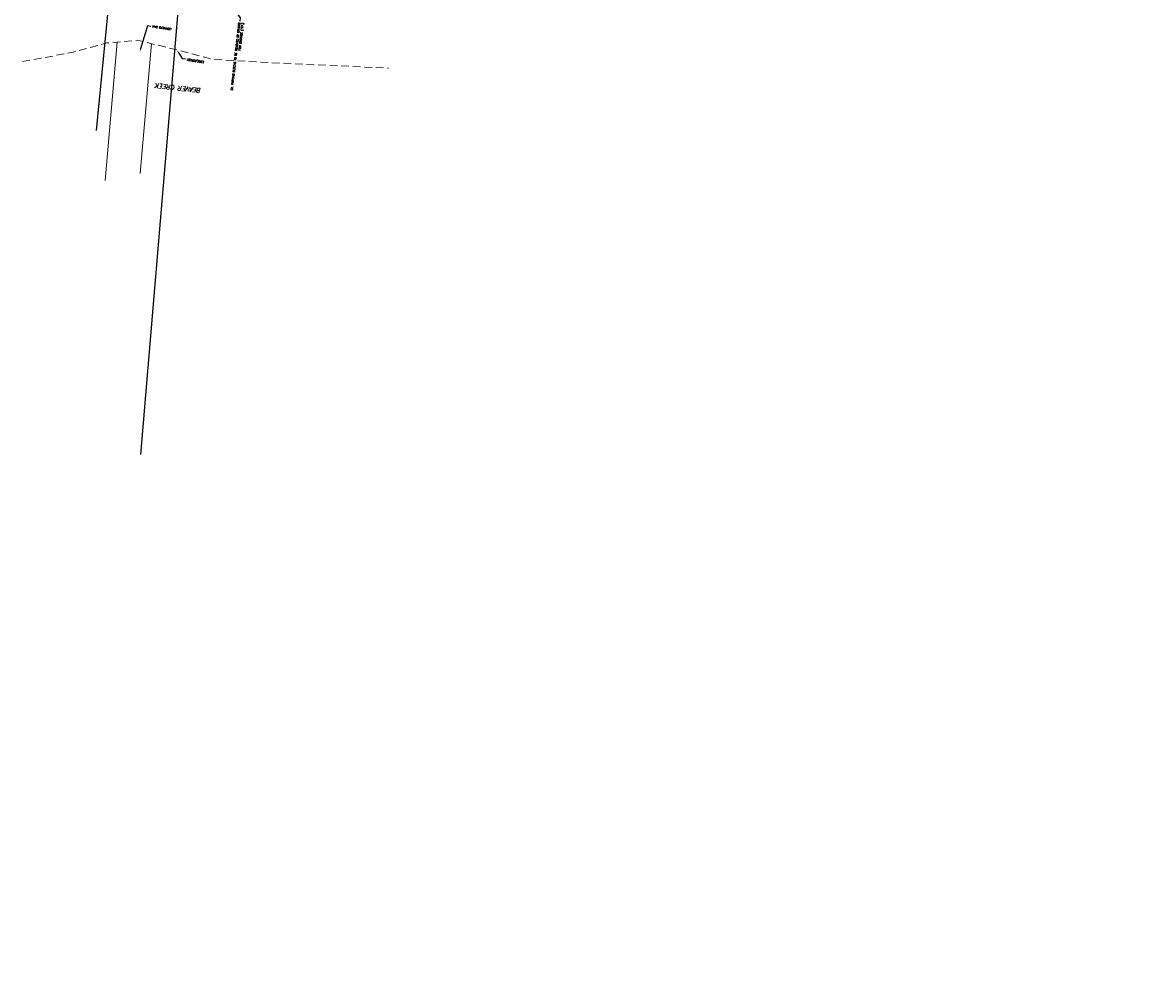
# Model space of a CAD drawing. Header units: feet. Extents: x 1615653 to 1618118, y 708897 to 711917.
# Tile 1 of 183: x 1615653 to 1616379, y 708897 to 709520. Entities that reach past the tile are written whole.
import ezdxf
from ezdxf import colors
from ezdxf.entities.mleader import LeaderData, LeaderLine
from ezdxf.math import Vec2, Vec3

# ---------------------------------------------------------------- set-up
doc = ezdxf.new("R2010")
doc.units = ezdxf.units.FT
doc.header["$LTSCALE"] = 20
doc.header["$MEASUREMENT"] = 0
doc.linetypes.add('DASHED2', pattern=[0.375, 0.25, -0.125])
doc.linetypes.add('waterex', pattern=[0])
for name, color, linetype in [('_20-SCALE-ONLY', 7, 'Continuous'), ('_EX-ELEC', 1, 'Continuous'), ('UT_X_Water', 150, 'waterex')]:
    doc.layers.add(name, color=color, linetype=linetype)
for name, color, linetype, lineweight in [('_EDGE-CREEK', 4, 'DASHED2', 18), ('_TEXT-DIMS', 1, 'Continuous', 18), ('Level 21', 7, 'Continuous', 0)]:
    doc.layers.add(name, color=color, linetype=linetype, lineweight=lineweight)
doc.styles.add('ROMAND', font='romand.shx', dxfattribs={"oblique": 10, "height": 0.12})
doc.styles.add('ROMANS', font='romans')
doc.linetypes.add('OVER', pattern='A,1,-0.3,["OE",ROMANS,S=0.2,R=0,X=0,Y=-0.1],-0.7,1', length=3)

msp = doc.modelspace()

# ---------------------------------------------------------------- linework, layer by layer
at = {"layer": '_EDGE-CREEK', "color": 4, "flags": 128}
msp.add_lwpolyline([(1615652.93317, 709494.67525), (1615685.95859, 709500.71163), (1615707.62042, 709506.74801), (1615727.5067, 709508.52341), (1615745.2623, 709504.26243), (1615776.51215, 709496.09557), (1615813.08868, 709493.96508), (1615890.5031, 709490.41427)], dxfattribs=at)
at = {"layer": '_EX-ELEC', "linetype": 'OVER', "ltscale": 0.4}
msp.add_line((1615701.11958, 709449.85707, 958.423), (1615709.96703, 709542.6648, 958.423), dxfattribs=at)
at = {"layer": '_TEXT-DIMS', "color": 4}
for p, q in [((1615714.37443, 709507.35099), (1615706.55509, 709417.6226)), ((1615736.72358, 709506.31155), (1615729.37667, 709422.00429))]:
    msp.add_line(p, q, dxfattribs=at)
at = {"layer": 'UT_X_Water', "ltscale": 0.8, "elevation": 958.318, "flags": 128}
msp.add_lwpolyline([(1615729.712, 709239.745), (1615809.859, 710189.277)], dxfattribs=at)

# ---------------------------------------------------------------- texts
at = {"layer": 'Level 21', "insert": (1615768.55131, 709474.32855), "char_height": 3, "attachment_point": 1, "rotation": 173.62784723, "style": 'ROMAND'}
msp.add_mtext_dynamic_manual_height_columns('BEAVER CREEK', width=105.5066569, gutter_width=0.9, heights=[0], dxfattribs=at)

# ---------------------------------------------------------------- leaders
at = {"layer": '_20-SCALE-ONLY', "color": 1}
ml = msp.add_multileader_mtext('Standard', dxfattribs=at)
ml.set_content("28' LT.", color=1, style='ROMANS')
ml.set_leader_properties()
ml.build(insert=Vec2(0, 0))
ml.multileader.update_dxf_attribs({"dogleg_length": 2, "arrow_head_size": 2.4, "scale": 20})
ctx = ml.context
ctx.base_point, ctx.scale, ctx.char_height, ctx.arrow_head_size, ctx.landing_gap_size, ctx.plane_origin, ctx.plane_x_axis, ctx.plane_y_axis = Vec3(1615761.53794, 709808.14091), 20, 1.3, 2.4, 1, Vec3(1615803.39067, 709815.85266), Vec3(0.110985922, 0.993821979), Vec3(-0.993821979, 0.110985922)
ctx.text_align_type = 2
notes = []
notes.append((ctx, [(1, (1, 1, 0), (1615762.71703, 709818.69908), (-0.110985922, -0.993821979), 2, [(0, [(1615757.21622, 709819.11532)], 0, [])])]))
ctx.mtext.insert, ctx.mtext.text_direction, ctx.mtext.rotation, ctx.mtext.width, ctx.mtext.defined_height, ctx.mtext.alignment, ctx.mtext.flow_direction = Vec3(1615761.73809, 709815.78976), Vec3(0.110985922, 0.993821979), 1.459581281, 31.3560603, 9.21518, 3, 5
ml = msp.add_multileader_mtext('Standard', dxfattribs=at)
ml.set_content('EX. PARKING BLOCKS TO BE REMOVED BY OTHERS \\PFOR STORAGE (TYP.)', color=1, style='ROMANS')
ml.set_leader_properties()
ml.build(insert=Vec2(0, 0))
ml.multileader.update_dxf_attribs({"dogleg_length": 2, "arrow_head_size": 2.4, "scale": 20})
ctx = ml.context
ctx.base_point, ctx.scale, ctx.char_height, ctx.arrow_head_size, ctx.landing_gap_size, ctx.plane_origin, ctx.plane_x_axis, ctx.plane_y_axis = Vec3(1615790.63272, 709490.74757), 20, 1.3, 2.4, 1, Vec3(1615763.18623, 709525.8227), Vec3(0.113203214, 0.993571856), Vec3(-0.993571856, 0.113203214)
ctx.text_align_type = 2
notes.append((ctx, [(1, (1, 1, 0), (1615794.30212, 709522.9535), (-0.113203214, -0.993571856), 2, [(0, [(1615786.52318, 709533.84546)], 0, [])])]))
ctx.mtext.insert, ctx.mtext.text_direction, ctx.mtext.rotation, ctx.mtext.width, ctx.mtext.defined_height, ctx.mtext.alignment, ctx.mtext.flow_direction = Vec3(1615793.10141, 709520.07089), Vec3(0.113203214, 0.993571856), 1.457349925, 31.3560603, 9.21518, 3, 5
ml = msp.add_multileader_mtext('Standard', dxfattribs=at)
ml.set_content('LOWHEAD DAM', color=1, style='ROMANS')
ml.set_leader_properties()
ml.build(insert=Vec2(0, 0))
ml.multileader.update_dxf_attribs({"dogleg_length": 2, "arrow_head_size": 2.4, "scale": 20})
ctx = ml.context
ctx.base_point, ctx.scale, ctx.char_height, ctx.arrow_head_size, ctx.landing_gap_size, ctx.plane_origin, ctx.plane_x_axis, ctx.plane_y_axis = Vec3(1615751.64873, 709515.23489), 20, 1.3, 2.4, 1, Vec3(1615735.99527, 709477.25679), Vec3(-0.98756515, 0.157210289), Vec3(-0.157210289, -0.98756515)
ctx.text_align_type = 2
notes.append((ctx, [(1, (1, 1, 0), (1615734.30991, 709517.99506), (0.98756515, -0.157210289), 2, [(0, [(1615729.01668, 709500.92696)], 0, [])])]))
ctx.mtext.insert, ctx.mtext.text_direction, ctx.mtext.rotation, ctx.mtext.width, ctx.mtext.defined_height, ctx.mtext.alignment, ctx.mtext.flow_direction = Vec3(1615737.17042, 709516.88151), Vec3(-0.98756515, 0.157210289), 2.983727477, 31.3560603, 9.21518, 3, 5
ml = msp.add_multileader_mtext('Standard', dxfattribs=at)
ml.set_content('EDGE/CREEK', color=1, style='ROMANS')
ml.set_leader_properties()
ml.build(insert=Vec2(0, 0))
ml.multileader.update_dxf_attribs({"dogleg_length": 2, "arrow_head_size": 2.4, "scale": 20})
ctx = ml.context
ctx.base_point, ctx.scale, ctx.char_height, ctx.arrow_head_size, ctx.landing_gap_size, ctx.plane_origin, ctx.plane_x_axis, ctx.plane_y_axis = Vec3(1615772.62259, 709494.19961), 20, 1.3, 2.4, 1, Vec3(1615758.37523, 709455.99767), Vec3(-0.98756515, 0.157210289), Vec3(-0.157210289, -0.98756515)
ctx.text_align_type = 2
notes.append((ctx, [(1, (1, 1, 0), (1615756.68987, 709496.73593), (0.98756515, -0.157210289), 2, [(0, [(1615753.233, 709502.09665)], 0, [])])]))
ctx.mtext.insert, ctx.mtext.text_direction, ctx.mtext.rotation, ctx.mtext.width, ctx.mtext.defined_height, ctx.mtext.alignment, ctx.mtext.flow_direction = Vec3(1615759.51632, 709495.40841), Vec3(-0.98756515, 0.157210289), 2.983727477, 31.3560603, 9.21518, 3, 5
for ctx, leaders in notes:
    for number, flags, end, landing, length, lines in leaders:
        leader = LeaderData()
        leader.index, (leader.has_last_leader_line, leader.has_dogleg_vector, leader.attachment_direction) = number, flags
        leader.last_leader_point, leader.dogleg_vector, leader.dogleg_length = Vec3(end), Vec3(landing), length
        for number, points, colour, breaks in lines:
            line = LeaderLine()
            line.index, line.vertices, line.color, line.breaks = number, Vec3.list(points), colors.encode_raw_color(colour), breaks
            leader.lines.append(line)
        ctx.leaders.append(leader)

doc.saveas('drawing.dxf')
